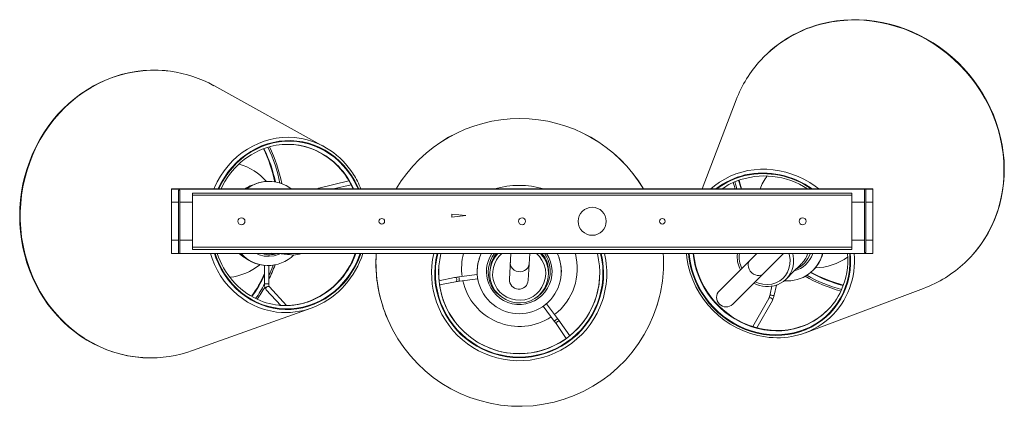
# Model space of a CAD drawing. Header units: millimetres. Extents: x -358 to 895, y -979 to 153.
# Tile 2 of 3: x -358 to 344, y -122 to 153. Entities that reach past the tile are written whole.
import ezdxf

# ---------------------------------------------------------------- set-up
doc = ezdxf.new("R2010")
doc.units = ezdxf.units.MM

msp = doc.modelspace()

# ---------------------------------------------------------------- linework, layer by layer
at = {"color": 7, "linetype": 'Continuous', "lineweight": 15}
for p, q in [((-140.95, 62.89), (-219.64, 106.4)), ((152.69, 96.28), (128.49, 32.82)), ((-178.28, 38.16), (-178.67, 38.19)), ((-123.4, 38.56), (-144.75, 33.43)), ((-134.44, 32.82), (-121.91, 35.83)), ((250, 32.82), (-250, 32.82)), ((-250, 32.82), (-250, -13.18)), ((250, 32.73), (-250, 32.73)), ((-245, 32.04), (-245, -12.86)), ((-245, 32.04), (-244, 32.04)), ((-244, 32.04), (-244, -12.86)), ((-235, 29.82), (-235, -10.18)), ((-235, 29.82), (235, 29.82)), ((235, 28.32), (-235, 28.32)), ((235, -10.18), (235, 29.82)), ((244, 32.39), (244, -12.5)), ((245, 32.39), (245, -12.5)), ((250, 32.82), (250, -13.18)), ((-50, 14.82), (-50, 12.82)), ((-40, 13.82), (-50, 14.82)), ((-50, 12.82), (-40, 13.82)), ((250, -13.08), (-250, -13.08)), ((250, -13.18), (-250, -13.18)), ((-235, -8.68), (235, -8.68)), ((-235, -10.18), (235, -10.18)), ((-202.49, -13.18), (-201.35, -13.29)), ((-29.1, -13.18), (-29.64, -14.38)), ((-8.03, -13.18), (-9.05, -31.42)), ((4.43, -32.17), (5.49, -13.18)), ((117.16, -13.18), (117.49, -16.23)), ((167.32, -13.15), (140.69, -39.62)), ((150.21, -49.2), (186.44, -13.18)), ((244, -12.5), (245, -12.5)), ((-183.55, -21.61), (-183.54, -34.77)), ((-183.53, -21.61), (-183.14, -21.65)), ((-180.54, -34.77), (-180.55, -21.72)), ((-31.94, -24.34), (-31.94, -24.37)), ((27.97, -27.69), (27.97, -27.66)), ((207.42, -25.1), (207.7, -24.82)), ((-48.16, -30.3), (-59.22, -32.57)), ((-58.86, -35.56), (-47.55, -33.24)), ((-31.91, -28.18), (-44.99, -29.83)), ((-44.61, -32.81), (-31.54, -31.16)), ((-182.32, -38.92), (-171.99, -50.09)), ((-167.8, -50.2), (-180.12, -36.89)), ((178.16, -36.46), (176.88, -42.17)), ((179.81, -42.82), (181.42, -35.64)), ((201.98, -69.54), (286.18, -37.99)), ((25.31, -59.38), (17.38, -48.94)), ((175.82, -45.16), (164.52, -65.19)), ((167.48, -66.05), (178.43, -46.64)), ((-234.98, -82.31), (-150.3, -52.09)), ((14.99, -50.75), (22.92, -61.2)), ((25.31, -59.38), (25.31, -59.38)), ((33.95, -71.8), (27.2, -61.95)), ((24.73, -63.65), (31.56, -73.62))]:
    msp.add_line(p, q, dxfattribs=at)
at = {"color": 8, "linetype": 'Continuous', "lineweight": 15}
for p, q in [((-245, 23.34), (-250, 23.34)), ((-235, 23.34), (-244, 23.34)), ((244, 23.34), (235, 23.34)), ((250, 23.34), (245, 23.34)), ((-245, -3.7), (-250, -3.7)), ((-235, -3.7), (-244, -3.7)), ((244, -3.7), (235, -3.7)), ((250, -3.7), (245, -3.7))]:
    msp.add_line(p, q, dxfattribs=at)
at = {"color": 8, "linetype": 'Continuous', "lineweight": 15, "flags": 128}
for points in [[(315.57, -19.78), (316.17, -19.21), (320.04, -15.25), (323.66, -11.06), (327.01, -6.64), (330.08, -2), (332.85, 2.82), (335.32, 7.83), (337.48, 13), (339.32, 18.31), (340.83, 23.75), (342.02, 29.29), (342.87, 34.92), (343.39, 40.62), (343.56, 46.37), (343.4, 52.14), (342.9, 57.93), (342.06, 63.7), (340.88, 69.44), (339.38, 75.14), (337.55, 80.76), (335.4, 86.29), (332.94, 91.71), (330.18, 97), (327.12, 102.15), (323.78, 107.13), (320.17, 111.93), (316.31, 116.54), (312.19, 120.93), (307.85, 125.1), (303.29, 129.02), (298.52, 132.68), (293.58, 136.08), (288.46, 139.19), (283.2, 142.01), (277.8, 144.54), (272.3, 146.75), (266.7, 148.64), (261.02, 150.21), (255.29, 151.45), (249.52, 152.36), (243.74, 152.93), (237.97, 153.16), (232.22, 153.06), (226.51, 152.61), (220.86, 151.82), (215.3, 150.7)], [(-250.54, 116.65), (-253.77, 117.03), (-259.29, 117.38), (-264.83, 117.38), (-270.37, 117.03), (-275.88, 116.33), (-281.35, 115.28), (-286.75, 113.88), (-292.08, 112.14), (-297.31, 110.07), (-302.42, 107.67), (-307.39, 104.95), (-312.22, 101.92), (-316.87, 98.58), (-321.34, 94.97), (-325.61, 91.07), (-329.67, 86.91), (-333.5, 82.51), (-337.08, 77.87), (-340.41, 73.02), (-343.48, 67.96), (-346.27, 62.72), (-348.77, 57.32), (-350.98, 51.77), (-352.89, 46.1), (-354.49, 40.32), (-355.78, 34.45), (-356.74, 28.51), (-357.39, 22.53), (-357.71, 16.52), (-357.7, 10.5), (-357.37, 4.5), (-356.72, -1.46), (-355.74, -7.37), (-354.45, -13.19), (-352.84, -18.93), (-350.92, -24.54), (-348.71, -30.02), (-346.19, -35.35), (-343.4, -40.5), (-340.32, -45.46), (-336.98, -50.21), (-333.39, -54.73), (-329.56, -59.02), (-325.49, -63.05), (-321.22, -66.81), (-316.74, -70.29), (-312.08, -73.48), (-307.25, -76.36), (-302.27, -78.93), (-297.16, -81.17), (-291.93, -83.08), (-286.6, -84.66), (-281.19, -85.89), (-275.72, -86.77), (-270.21, -87.3), (-268.56, -87.39)], [(-158.93, 69.02), (-162.21, 69.41), (-166.55, 69.61), (-170.91, 69.46), (-175.24, 68.94), (-179.53, 68.08), (-183.75, 66.86), (-187.87, 65.3), (-191.89, 63.41), (-195.76, 61.2), (-199.47, 58.68), (-203, 55.86), (-206.32, 52.76), (-209.43, 49.41), (-212.29, 45.81), (-214.9, 41.99), (-217.24, 37.97), (-219.29, 33.77), (-219.7, 32.82)], [(-116.42, 32.82), (-117.2, 34.59), (-119.23, 38.6), (-121.54, 42.44), (-124.12, 46.06), (-126.95, 49.46), (-130.01, 52.61), (-133.28, 55.49), (-136.76, 58.08), (-140.41, 60.38), (-144.22, 62.37), (-148.15, 64.03), (-152.2, 65.36), (-156.34, 66.34), (-160.53, 66.98), (-164.77, 67.27), (-169.01, 67.2), (-173.24, 66.78), (-177.44, 66.01), (-181.57, 64.9), (-185.62, 63.45), (-189.55, 61.66), (-193.35, 59.56), (-197, 57.15), (-200.47, 54.44), (-203.74, 51.46), (-206.8, 48.22), (-209.62, 44.73), (-212.19, 41.03), (-214.5, 37.13), (-216.52, 33.05), (-216.62, 32.82)], [(-116.87, 32.82), (-117.56, 34.39), (-119.58, 38.38), (-121.87, 42.18), (-124.43, 45.78), (-127.24, 49.15), (-130.27, 52.28), (-133.53, 55.14), (-136.98, 57.71), (-140.6, 60), (-144.38, 61.97), (-148.29, 63.62), (-152.31, 64.93), (-156.41, 65.91), (-160.58, 66.55), (-164.78, 66.83), (-168.99, 66.77), (-173.2, 66.35), (-177.36, 65.59), (-181.46, 64.48), (-185.48, 63.04), (-189.39, 61.27), (-193.16, 59.18), (-196.78, 56.79), (-200.23, 54.1), (-203.48, 51.14), (-206.51, 47.92), (-209.31, 44.46), (-211.86, 40.78), (-214.15, 36.91), (-216.16, 32.86), (-216.18, 32.82)], [(211.64, 32.82), (208.98, 34.82), (205.05, 37.42), (200.96, 39.73), (196.74, 41.73), (192.4, 43.42), (187.97, 44.79), (183.48, 45.83), (178.95, 46.52), (174.41, 46.88), (169.88, 46.89), (165.39, 46.56), (160.97, 45.89), (156.64, 44.88), (152.43, 43.54), (148.36, 41.87), (144.45, 39.89), (140.73, 37.61), (137.22, 35.03), (134.62, 32.82)], [(151.62, 37.96), (152.29, 35.43), (153.06, 32.82)], [(154.38, 39.03), (155.85, 33.78), (156.15, 32.82)], [(154.56, 39.1), (156.01, 33.94), (156.37, 32.82)], [(-222.2, -13.18), (-221.01, -16.7), (-219.25, -21), (-217.19, -25.13), (-214.84, -29.08), (-212.23, -32.81), (-209.36, -36.32), (-206.25, -39.58), (-202.92, -42.58), (-199.39, -45.28), (-195.67, -47.69), (-191.8, -49.78), (-187.78, -51.55), (-183.65, -52.98), (-179.43, -54.06), (-175.14, -54.8), (-171.39, -55.15)], [(-219.25, -13.18), (-218.22, -16.15), (-216.48, -20.33), (-214.45, -24.35), (-212.14, -28.18), (-209.56, -31.8), (-206.74, -35.2), (-203.67, -38.35), (-200.4, -41.23), (-196.92, -43.83), (-193.27, -46.12), (-189.47, -48.11), (-185.53, -49.77), (-181.48, -51.1), (-177.35, -52.08), (-173.15, -52.72), (-168.92, -53.01), (-164.67, -52.94), (-160.44, -52.52), (-156.25, -51.76), (-152.11, -50.64), (-148.07, -49.19), (-144.13, -47.41), (-140.33, -45.3), (-136.68, -42.89), (-133.21, -40.19), (-129.94, -37.2), (-126.88, -33.96), (-124.06, -30.48), (-121.49, -26.77), (-119.19, -22.87), (-117.16, -18.79), (-115.43, -14.56), (-114.94, -13.18)], [(-218.82, -13.18), (-217.85, -15.98), (-216.12, -20.13), (-214.1, -24.12), (-211.81, -27.92), (-209.25, -31.52), (-206.45, -34.89), (-203.41, -38.02), (-200.15, -40.88), (-196.71, -43.46), (-193.08, -45.74), (-189.3, -47.71), (-185.39, -49.36), (-181.37, -50.68), (-177.27, -51.65), (-173.1, -52.29), (-168.9, -52.57), (-164.69, -52.51), (-160.49, -52.09), (-156.32, -51.33), (-152.22, -50.22), (-148.2, -48.78), (-144.29, -47.01), (-140.52, -44.92), (-136.9, -42.53), (-133.45, -39.84), (-130.21, -36.88), (-127.17, -33.66), (-124.37, -30.2), (-121.82, -26.53), (-119.53, -22.65), (-117.52, -18.6), (-115.8, -14.4), (-115.36, -13.18)], [(-19.72, -34.54), (-17.67, -38.29), (-15.74, -40.59), (-13.48, -42.55), (-10.76, -44.24), (-7.81, -45.47), (-4.56, -46.23), (-1.23, -46.42), (2.04, -46.04), (5.18, -45.07), (7.89, -43.66), (10.34, -41.82), (12.45, -39.6), (14.18, -37.08), (15.59, -34.13), (16.49, -30.99), (16.85, -27.67), (16.63, -24.34), (15.58, -20.49), (14.22, -17.78), (12.44, -15.34), (10.26, -13.2), (10.22, -13.18)], [(15.95, -13.18), (16.16, -13.41), (17.53, -15.54), (18.65, -17.87), (19.62, -21.12), (20.06, -24.58), (19.94, -28.02), (19.28, -31.48), (18.03, -35.03), (16.18, -38.43), (13.8, -41.47), (10.84, -44.14), (9.02, -45.25)], [(118.75, -13.18), (118.97, -15.52), (119.65, -19.94), (120.67, -24.32), (122.01, -28.64), (123.66, -32.87), (125.63, -36.99), (127.9, -40.98), (130.45, -44.8), (133.27, -48.44), (136.34, -51.87), (139.65, -55.08), (143.18, -58.05), (146.9, -60.76), (150.79, -63.19), (154.83, -65.32), (159, -67.16), (163.28, -68.68), (167.62, -69.88), (172.02, -70.75), (176.45, -71.28), (180.88, -71.48), (185.28, -71.33), (189.62, -70.85), (193.89, -70.03), (198.06, -68.88), (202.1, -67.41), (205.99, -65.62), (209.71, -63.52), (213.23, -61.14), (216.53, -58.47), (219.6, -55.54), (222.42, -52.36), (224.96, -48.96), (227.22, -45.35), (229.18, -41.56), (230.84, -37.6), (232.17, -33.49), (233.18, -29.28), (233.85, -24.97), (234.19, -20.59), (234.18, -16.18), (233.99, -13.18)], [(119.17, -13.18), (119.39, -15.5), (120.06, -19.89), (121.07, -24.24), (122.4, -28.53), (124.05, -32.73), (126, -36.82), (128.25, -40.78), (130.78, -44.57), (133.58, -48.18), (136.64, -51.59), (139.92, -54.78), (143.42, -57.73), (147.11, -60.41), (150.98, -62.83), (154.99, -64.95), (159.13, -66.77), (163.37, -68.28), (167.69, -69.47), (172.06, -70.34), (176.45, -70.86), (180.84, -71.06), (185.21, -70.91), (189.53, -70.44), (193.77, -69.62), (197.9, -68.48), (201.92, -67.02), (205.78, -65.24), (209.47, -63.16), (212.96, -60.79), (216.24, -58.14), (219.29, -55.24), (222.08, -52.08), (224.61, -48.71), (226.85, -45.12), (228.8, -41.35), (230.44, -37.42), (231.77, -33.35), (232.77, -29.16), (233.43, -24.89), (233.77, -20.54), (233.76, -16.16), (233.57, -13.18)], [(122.06, -13.18), (122.48, -16.7), (123.29, -21.01), (124.44, -25.27), (125.91, -29.46), (127.7, -33.54), (129.79, -37.5), (132.17, -41.31), (134.83, -44.94), (137.75, -48.37), (140.91, -51.59), (144.3, -54.57), (147.88, -57.29), (151.65, -59.74), (155.57, -61.9), (159.63, -63.77), (163.79, -65.31), (168.04, -66.54), (172.34, -67.43), (176.66, -67.99), (181, -68.21), (185.3, -68.09), (189.56, -67.63), (193.74, -66.83), (197.81, -65.7), (201.58, -64.32)], [(122.21, -13.18), (122.61, -16.56), (123.43, -20.87), (124.58, -25.13), (126.05, -29.32), (127.84, -33.4), (129.93, -37.36), (132.31, -41.17), (134.97, -44.8), (137.89, -48.24), (141.05, -51.45), (144.43, -54.43), (148.02, -57.16), (151.79, -59.61), (155.71, -61.77), (159.77, -63.63), (163.93, -65.18), (168.17, -66.4), (172.47, -67.3), (176.8, -67.85), (181.13, -68.07), (185.44, -67.95), (189.7, -67.49), (193.87, -66.7), (197.95, -65.57), (201.72, -64.19)], [(166.23, -33.27), (168.58, -34.24), (171.61, -34.98), (174.81, -35.22), (177.97, -34.92), (180.93, -34.08), (183.65, -32.7), (185.87, -30.97), (187.74, -28.86), (189.21, -26.44), (190.27, -23.8), (190.92, -20.79), (191.06, -17.67), (190.65, -14.46), (190.26, -13.18)], [(205.43, -13.18), (205.32, -13.56), (203.82, -16.77), (201.7, -19.7), (199.19, -21.99), (196.11, -23.82), (195.51, -24.04)], [(5.09, -20.35), (5.06, -20.7), (4.71, -22.09), (4.02, -23.36), (3.02, -24.45), (1.77, -25.3), (0.34, -25.86), (-1.21, -26.1), (-2.77, -26.01), (-4.27, -25.6), (-5.64, -24.88), (-6.79, -23.9), (-7.66, -22.71), (-8.2, -21.37), (-8.4, -19.96), (-8.39, -19.6)], [(171.87, -27.66), (171.41, -28.05), (170.33, -28.62), (169.07, -28.87), (167.71, -28.81), (166.32, -28.42), (164.97, -27.73), (163.73, -26.79), (162.68, -25.63), (161.86, -24.32), (161.33, -22.94), (161.11, -21.55), (161.21, -20.23), (161.63, -19.06), (162.35, -18.09), (162.35, -18.09)], [(-180.54, -29), (-178.36, -23.96), (-177.39, -21.46)], [(-180.12, -36.89), (-180.49, -36.62), (-181, -36.53), (-181.55, -36.64), (-182.04, -36.95), (-182.41, -37.4), (-182.6, -37.93), (-182.57, -38.45), (-182.34, -38.9), (-182.32, -38.92)], [(178.43, -46.64), (178.53, -46.32), (178.48, -45.86), (178.22, -45.4), (177.79, -45.01), (177.26, -44.77), (176.71, -44.69), (176.23, -44.8), (175.88, -45.07), (175.82, -45.16)], [(179.81, -42.82), (179.75, -42.92), (179.48, -43.05), (179.04, -43.09), (178.5, -43.04), (177.93, -42.91), (177.42, -42.72), (177.05, -42.49), (176.88, -42.26), (176.88, -42.17)]]:
    msp.add_lwpolyline(points, dxfattribs=at)
at = {"color": 7, "linetype": 'Continuous', "lineweight": 15, "flags": 128}
for points in [[(315.67, -19.69), (316.13, -19.28), (319.82, -15.55), (323.28, -11.6), (326.5, -7.45), (329.47, -3.11), (332.18, 1.42), (334.62, 6.1), (336.78, 10.94), (338.67, 15.91), (340.26, 21), (341.56, 26.19), (342.57, 31.48), (343.28, 36.83), (343.68, 42.24), (343.78, 47.69), (343.58, 53.16), (343.07, 58.64), (342.26, 64.1), (341.15, 69.54), (339.75, 74.93), (338.05, 80.26), (336.07, 85.51), (333.8, 90.66), (331.27, 95.7), (328.47, 100.62), (325.41, 105.4), (322.1, 110.02), (318.56, 114.47), (314.79, 118.74), (310.81, 122.81), (306.62, 126.67), (302.24, 130.3), (297.69, 133.71), (292.98, 136.87), (288.12, 139.78), (283.12, 142.42), (278.01, 144.8), (272.8, 146.89), (267.5, 148.71), (262.13, 150.23), (256.71, 151.46), (251.26, 152.39), (245.78, 153.02), (240.31, 153.34), (234.85, 153.36), (229.42, 153.08), (224.04, 152.49), (218.73, 151.6), (215.54, 150.92)], [(-250.67, 116.66), (-254.42, 117.12), (-259.65, 117.43), (-264.9, 117.43), (-270.15, 117.11), (-275.37, 116.48), (-280.56, 115.54), (-285.7, 114.29), (-290.77, 112.73), (-295.75, 110.87), (-300.63, 108.71), (-305.4, 106.27), (-310.04, 103.54), (-314.54, 100.54), (-318.88, 97.28), (-323.05, 93.77), (-327.04, 90.01), (-330.83, 86.02), (-334.42, 81.81), (-337.78, 77.39), (-340.92, 72.78), (-343.82, 67.99), (-346.47, 63.04), (-348.86, 57.94), (-350.99, 52.71), (-352.86, 47.36), (-354.44, 41.92), (-355.75, 36.39), (-356.77, 30.79), (-357.5, 25.14), (-357.95, 19.46), (-358.1, 13.77), (-357.96, 8.09), (-357.53, 2.42), (-356.81, -3.21), (-355.8, -8.78), (-354.51, -14.28), (-352.94, -19.69), (-351.09, -24.99), (-348.97, -30.17), (-346.58, -35.21), (-343.94, -40.09), (-341.05, -44.8), (-337.93, -49.33), (-334.57, -53.66), (-330.99, -57.78), (-327.21, -61.68), (-323.23, -65.34), (-319.07, -68.75), (-314.73, -71.9), (-310.24, -74.78), (-305.6, -77.39), (-300.83, -79.71), (-295.95, -81.74), (-290.97, -83.47), (-285.9, -84.9), (-280.77, -86.01), (-275.58, -86.82), (-270.36, -87.32), (-268.7, -87.37)], [(150.51, 37.46), (151.11, 35.2), (151.81, 32.82)], [(156.52, 32.82), (155.03, 37.83), (154.72, 39.13)], [(-189.36, -13.18), (-187.45, -14.04), (-183.92, -14.91), (-180.3, -15.13), (-176.7, -14.68), (-173.2, -13.59), (-172.55, -13.25)], [(-178.8, -12.9), (-171.63, -13.3), (-165.09, -14.03)], [(13.14, -13.18), (13.95, -13.97), (15.91, -16.64), (17.44, -19.68), (18.61, -23.97), (18.86, -27.59), (18.45, -31.31), (17.48, -34.72), (15.91, -38.02), (14.02, -40.77), (11.67, -43.25), (9, -45.27), (5.94, -46.86), (2.52, -47.92), (-1.17, -48.36), (-4.78, -48.15), (-8.42, -47.3), (-11.63, -45.97), (-14.66, -44.09), (-17.14, -41.95), (-19.3, -39.39), (-21.57, -35.22)], [(201.81, -64.09), (201.15, -64.39), (197.41, -65.7), (193.56, -66.72), (189.61, -67.44), (185.6, -67.86), (181.55, -67.99), (177.47, -67.81), (173.39, -67.32), (169.33, -66.54), (165.31, -65.47), (161.36, -64.1), (157.49, -62.45), (153.74, -60.54), (150.11, -58.36), (146.63, -55.93), (143.32, -53.26), (140.2, -50.37), (137.28, -47.28), (134.57, -44), (132.11, -40.55), (129.88, -36.95), (127.92, -33.21), (126.23, -29.36), (124.82, -25.43), (123.69, -21.42), (122.86, -17.37), (122.33, -13.29), (122.32, -13.18)], [(188.66, -31), (193.26, -26.17), (198.57, -21.12)]]:
    msp.add_lwpolyline(points, dxfattribs=at)
at = {"color": 7, "linetype": 'Continuous', "lineweight": 15}
for centre, radius in [((50, 9.82), 10), ((-200, 9.82), 2.5), ((-100, 9.82), 2), ((-100, 9.82), 2), ((0, 9.82), 2.5), ((100, 9.82), 2), ((100, 9.82), 2), ((200, 9.82), 2.5)]:
    msp.add_circle(centre, radius, dxfattribs=at)
at = {"color": 8, "linetype": 'Continuous', "lineweight": 15}
for centre, radius, start, end in [((235.04, 64.54), 88.39, 102.89846, 137.21821), ((-1.63, -19.55), 102.53, 30.7172, 149.2828), ((-275.22, 17.12), 101.28, 11.83045, 25.97865), ((-274.99, 17.1), 101.28, 11.81782, 26.03675), ((-274.49, 17.03), 103.8, 11.11772, 25.97211), ((-169.88, 11.24), 54.1, 23.51762, 64.32151), ((-169.68, 11.22), 54.1, 23.53506, 64.32177), ((170.66, -8.19), 52.3, 102.97531, 128.34327), ((170.71, -8.26), 51.94, 102.97816, 127.7342), ((171.72, -16.13), 60.28, 54.31012, 102.26403), ((171.76, -16.07), 59.8, 54.85299, 102.27215), ((-2.05, -27.13), 62.48, 73.63314, 106.36686), ((-144.46, 32.45), 1.03, 106.78069, 158.60006), ((-2.05, -27.19), 60.21, 85.28895, 94.71105), ((-179.94, 1.32), 15.34, 250.88083, 289.6899), ((-171.64, 5.14), 55.98, 289.39214, 340.90054), ((-171.45, 5.13), 55.98, 289.39243, 340.9168), ((-1.71, -19.47), 102.41, 176.47579, 203.44583), ((-2.1, -27.07), 62.4, 167.13775, 199.45257), ((-2.05, -27.11), 60.18, 166.60781, 13.39219), ((-2.05, -27.12), 59.74, 166.50806, 13.49194), ((-1.6, -26.46), 22.44, 143.71211, 200.48301), ((-3.66, -25.54), 19.08, 139.61031, 177.74809), ((-1.82, -27.68), 19.17, 130.80531, 200.97341), ((1.21, -25.08), 17.64, 355.14364, 42.4627), ((-1.99, -27.07), 62.4, 337.18349, 12.86848), ((-1.53, -19.48), 102.41, 338.48724, 3.53064), ((172.1, -16.01), 17.28, 170.55986, 206.62438), ((176.45, -17.88), 17.17, 351.19313, 15.89212), ((188.44, -9.02), 15.7, 309.92613, 344.65059), ((181.63, -18.42), 55.37, 313.04558, 5.43176), ((-275.05, 14.55), 100.87, 324.71645, 335.12467), ((254.26, 62.11), 101.29, 241.29679, 255.51134), ((254.42, 62.27), 101.29, 241.30939, 255.4565), ((-274.79, 14.51), 100.82, 324.65874, 334.8274), ((-273.37, 13.93), 102.27, 324.67092, 331.46706), ((-182.05, -20.28), 14.56, 264.13212, 275.95618), ((-47.93, -31.79), 1.5, 284.47926, 98.69551), ((46.28, -19.84), 91.81, 186.25166, 188.12387), ((-4.39, -27.25), 19.56, 201.16491, 234.94579), ((253.89, 61.79), 103.83, 240.59799, 255.46859), ((8.43, -39.62), 25.98, 303.88711, 310.50498), ((26.01, -62.87), 1.5, 37.66595, 211.1962)]:
    msp.add_arc(centre, radius, start, end, dxfattribs=at)
at = {"color": 7, "linetype": 'Continuous', "lineweight": 15}
for centre, radius, start, end in [((235.02, 65.15), 87.95, 102.79294, 137.41545), ((235.07, 64.97), 88.13, 137.43647, 159.18913), ((-262.33, 29.48), 87.96, 60.97383, 82.30287), ((-1.62, -19.48), 102.51, 30.67971, 149.32029), ((-167.05, 15.69), 48.92, 64.83684, 104.78334), ((-167.29, 15.55), 49.09, 64.85962, 85.30961), ((-167.85, 13.67), 56.07, 32.17457, 80.85304), ((-164.94, 10.61), 54.35, 105.44814, 155.87891), ((-271.68, 18.35), 97.4, 11.47857, 26.24494), ((-274.7, 17.04), 105.19, 10.71847, 25.8198), ((-169.55, 11.78), 53.41, 23.20324, 64.5123), ((-213.04, 10.88), 41.25, 41.52825, 74.05153), ((-170.01, 11.07), 59.32, 21.51602, 33.09398), ((208.09, 17.87), 41.25, 143.9401, 158.74383), ((-183.44, 11.38), 25.71, 110.28167, 123.39749), ((-180.64, 11.92), 26.34, 85.70542, 127.73352), ((-180.4, 12.27), 25.95, 52.3911, 127.6089), ((171.37, -7.53), 49.59, 112.00008, 125.53531), ((172.78, -13.6), 55.69, 56.46592, 111.13323), ((-199.43, 13.3), 19.64, 84.64085, 96.11607), ((-142.73, 25.2), 8.48, 103.79168, 115.94132), ((-165.58, 3.3), 54.24, 197.68116, 244.65928), ((-183.9, 5.62), 25.73, 227.31317, 240.42052), ((-181.27, 4.55), 26.26, 222.45654, 265.07404), ((-180.99, 4.47), 26.15, 222.44267, 314.52737), ((-162.83, 1.72), 15.93, 249.3323, 290.6677), ((-171.52, 4.76), 55.53, 289.12031, 341.15919), ((-173.99, 6.5), 63.66, 318.50188, 341.99974), ((-4.11, -19.8), 100.04, 176.20254, 197.82988), ((-2.04, -27.04), 57.44, 166.0291, 13.9709), ((-1.86, -23.79), 41.25, 165.09688, 188.02858), ((-1.99, -26.03), 30, 154.6325, 25.3675), ((-2.37, -26.08), 23.03, 145.92691, 201.97033), ((-1.99, -26.04), 23.39, 201.71042, 33.36183), ((-1.73, -27.62), 21.25, 137.17031, 200.96919), ((-1.86, -23.79), 41.25, 307.36399, 14.90312), ((-1.96, -26), 29.97, 356.82975, 25.33198), ((0.69, -19.81), 100.21, 338.20435, 3.79747), ((173.1, -15.47), 19.74, 173.3381, 207.98753), ((188.99, -6.62), 26.07, 265.63406, 345.4337), ((189.39, -7.17), 18.91, 283.91901, 341.48131), ((189.4, -6.5), 25.89, 314.9653, 345.06371), ((180.91, -18), 51.25, 335.11654, 5.40432), ((-2.01, -26), 29.97, 157.18359, 176.82885), ((183.05, -7.01), 66.21, 188.08752, 261.64672), ((175.72, -18.76), 17.79, 290.63533, 354.36098), ((208.09, 17.87), 41.25, 271.333, 305.57628), ((255.46, 44.39), 87.92, 290.44988, 313.13176), ((-213.04, 10.88), 41.25, 276.5814, 309.17817), ((-262.5, 7.06), 86.16, 323.9599, 336.40958), ((-276.31, 15.4), 106.74, 333.79026, 339.93129), ((-2.04, -27.02), 57.45, 176.85062, 356.8074), ((253.04, 58.36), 97.01, 240.84904, 255.65881), ((-177.34, -35.21), 6.21, 175.96035, 216.7749), ((-176.43, -35.05), 4.12, 176.02066, 206.3439), ((-39.22, -79.81), 50.31, 96.58896, 100.23537), ((-38.28, -86.27), 53.83, 96.75517, 99.91794), ((-1.86, -23.79), 41.25, 192.20192, 303.19374), ((-2.31, -31.8), 6.75, 176.82901, 356.82901), ((174.99, -16.13), 20.53, 241.745, 289.60776), ((254.03, 61.94), 105.21, 240.19872, 255.32642), ((-273.45, 13.87), 103.5, 324.83573, 330.68578), ((-168.83, 0.81), 56.01, 267.37656, 319.26954), ((145.45, -44.41), 6.75, 134.83149, 314.83149), ((183, -18.99), 48.99, 292.28367, 335.26946), ((-168.42, -1.23), 48.99, 245.26964, 288.51775), ((-168.65, -1.03), 49.17, 265.40739, 288.49086), ((-2.04, -27.03), 62.46, 199.46403, 337.16937), ((165.45, -39.81), 11.67, 332.69057, 348.33022), ((165.04, -39.65), 15.1, 332.46481, 347.88288), ((-23.54, -27.8), 79.11, 196.62167, 204.19033), ((183.03, -18.66), 49.21, 292.31565, 314.76698), ((-1.62, -19.42), 102.52, 203.45413, 338.47175), ((-38.37, -108.35), 77.32, 35.31762, 37.57793), ((-45.7, -113.76), 89.44, 35.39554, 37.44281), ((183.03, -19.03), 53.96, 282.91043, 312.39774), ((181.85, -14.21), 58.92, 261.86853, 282.98042), ((-264.7, 0.65), 88.12, 267.48882, 289.71018)]:
    msp.add_arc(centre, radius, start, end, dxfattribs=at)

doc.saveas('drawing.dxf')
